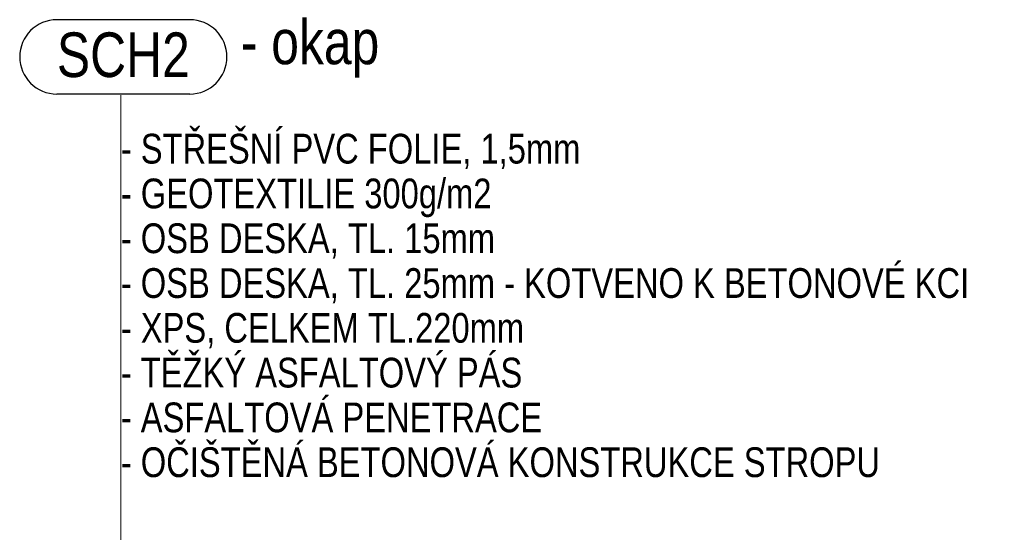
# Model space of a CAD drawing. Header units: millimetres. Extents: x 29003 to 60673, y -60985 to 17010.
# Tile 23 of 128: x 32421 to 35733, y -30600 to -28876. Entities that reach past the tile are written whole.
import ezdxf

# ---------------------------------------------------------------- set-up
doc = ezdxf.new("R2010")
doc.units = ezdxf.units.MM
doc.layers.add('XR$2$ŘEZY - KOTY_ TEXTY_1', color=7, linetype='Continuous', lineweight=25)
doc.styles.add('ARIAL', font='ARIAL.TTF')
doc.styles.add('ARIALNARROW', font='ARIALN.TTF')

msp = doc.modelspace()

# ---------------------------------------------------------------- linework, layer by layer
at = {"layer": 'XR$2$ŘEZY - KOTY_ TEXTY_1', "color": 3, "linetype": 'Continuous', "lineweight": 25}
for p, q in [((32993.3, -28876.2), (32546.2, -28876.2)), ((32993.3, -29126.2), (32546.2, -29126.2))]:
    msp.add_line(p, q, dxfattribs=at)
at = {"layer": 'XR$2$ŘEZY - KOTY_ TEXTY_1', "color": 7, "linetype": 'Continuous', "lineweight": 13}
msp.add_line((32761.2, -29129.6), (32761.2, -31650.7), dxfattribs=at)
at = {"layer": 'XR$2$ŘEZY - KOTY_ TEXTY_1', "color": 3, "linetype": 'Continuous', "lineweight": 25}
for centre, start, end in [((32546.2, -29001.2), 90, 270), ((32993.3, -29001.2), 270, 90)]:
    msp.add_arc(centre, 125, start, end, dxfattribs=at)

# ---------------------------------------------------------------- texts
at = {"layer": 'XR$2$ŘEZY - KOTY_ TEXTY_1', "color": 3, "linetype": 'Continuous', "lineweight": 25, "char_height": 150, "attachment_point": 7, "style": 'ARIAL'}
for s, insert, width in [('\\W0.80; - okap', (33118.3, -29071.2), 572.207), ('\\W0.80;SCH2', (32546.2, -29071.2), 507.082)]:
    msp.add_mtext(s, dxfattribs=dict(at, insert=insert, width=width))
at = {"layer": 'XR$2$ŘEZY - KOTY_ TEXTY_1', "color": 7, "linetype": 'Continuous', "lineweight": 13, "insert": (32761.2, -29260), "char_height": 100, "width": 3010.877, "attachment_point": 1, "line_spacing_factor": 0.903614, "style": 'ARIALNARROW'}
msp.add_mtext('\\W0.96;- STŘEŠNÍ PVC FOLIE, 1,5mm\\P- GEOTEXTILIE 300g/m2\\P- OSB DESKA, TL. 15mm\\P- OSB DESKA, TL. 25mm - KOTVENO K BETONOVÉ KCI\\P- XPS, CELKEM TL.220mm\\P- TĚŽKÝ ASFALTOVÝ PÁS\\P- ASFALTOVÁ PENETRACE\\P- OČIŠTĚNÁ BETONOVÁ KONSTRUKCE STROPU', dxfattribs=at)

doc.saveas('drawing.dxf')
